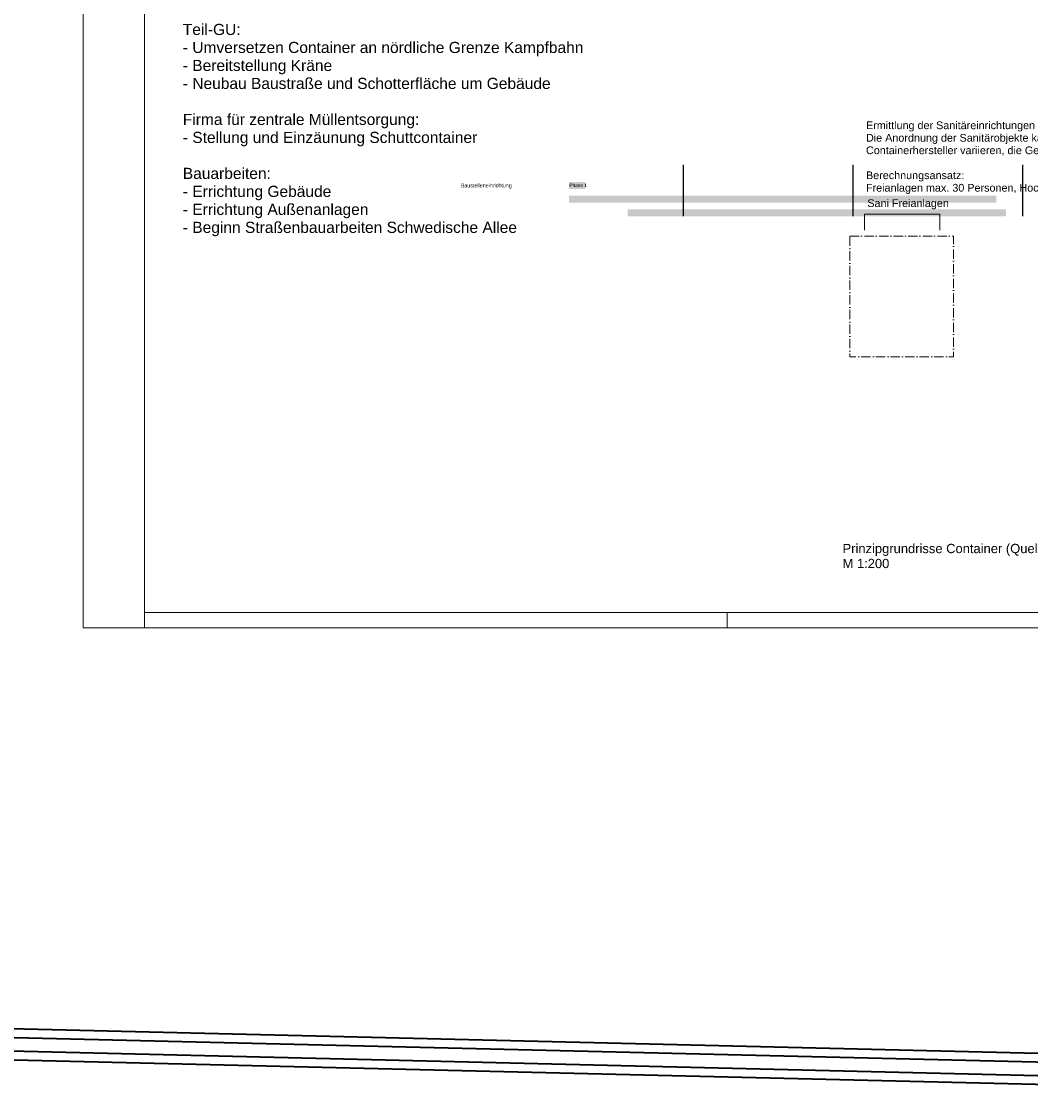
# Model space of a CAD drawing. Header units: metres. Extents: x -5203299 to 2078834, y 245743 to 5816291.
# Tile 9 of 256: x 366248 to 366413, y 5813836 to 5814011. Entities that reach past the tile are written whole.
import ezdxf

# ---------------------------------------------------------------- set-up
doc = ezdxf.new("R2010")
doc.units = ezdxf.units.M
doc.header["$LTSCALE"] = 0.5
doc.linetypes.add('ISO-02 Strichlinie', pattern=[3.81, 3.048, -0.762])
doc.linetypes.add('ISO-10 Strichpunktlinie', pattern=[4.699, 3.048, -0.762, 0.127, -0.762])
for name, color, linetype, lineweight in [('30 -39 Baustelle- Fläche', 7, 'Continuous', 15), ('70 -74 Zeichnungsblatt- 4 Plankopf Linie', 7, 'Continuous', 13), ('Keine', 7, 'Continuous', 9)]:
    doc.layers.add(name, color=color, linetype=linetype, lineweight=lineweight)
doc.layers.add('99.04_Gleisplanung VP 02_23-EB-1236L-A-FAHRKANTE', color=150, linetype='Continuous', lineweight=35, true_color=0x007fff)
doc.layers.add('99.04_Gleisplanung VP 02_23-EB-1236R-A-FAHRKANTE', color=150, linetype='Continuous', lineweight=35, true_color=0x007fff)
doc.styles.add('Arial', font='arial.ttf')
doc.styles.add('Arial (bold)', font='arialbd.ttf')
doc.styles.add('URWGroteskWidExtLig (bold)', font='txt')

# ---------------------------------------------------------------- blocks, each defined once
blk = doc.blocks.new('_BE Phase 4 (3D)')
at = {"layer": '30 -39 Baustelle- Fläche', "color": 7, "linetype": 'Continuous', "lineweight": 25}
for p, q in [((-236.52, -217.72), (-236.52, -226.11)), ((-208.88, -217.72), (-208.88, -226.11)), ((-181.24, -217.72), (-181.24, -226.11))]:
    blk.add_line(p, q, dxfattribs=at)
at = {"layer": '30 -39 Baustelle- Fläche', "color": 173, "linetype": 'Continuous', "transparency": 33554534}
blk.add_solid([(-255.15, -221.67), (-252.47, -221.67), (-255.15, -220.54), (-252.47, -220.54)], dxfattribs=at)
at = {"layer": '30 -39 Baustelle- Fläche', "color": 143, "linetype": 'Continuous', "transparency": 33554534}
blk.add_solid([(-255.15, -223.88), (-185.48, -223.88), (-255.15, -222.75), (-185.48, -222.75)], dxfattribs=at)
at = {"layer": '30 -39 Baustelle- Fläche', "color": 72, "linetype": 'Continuous', "transparency": 33554534}
blk.add_solid([(-245.56, -226.11), (-183.9, -226.11), (-245.56, -224.98), (-183.9, -224.98)], dxfattribs=at)
at = {"layer": '30 -39 Baustelle- Fläche', "color": 7, "insert": (-255.08, -220.78), "char_height": 0.566, "attachment_point": 1, "line_spacing_factor": 0.971078, "style": 'URWGroteskWidExtLig (bold)'}
blk.add_mtext('Phase 1', dxfattribs=at)
at = {"color": 255, "linetype": 'Continuous', "lineweight": 9}
blk.add_wipeout([(-272.77, -221.67), (-263.5, -221.67), (-263.5, -220.62), (-272.77, -220.62)], dxfattribs=at).dxf.layer = '30 -39 Baustelle- Fläche'
at = {"layer": '30 -39 Baustelle- Fläche', "color": 7, "insert": (-272.77, -220.79), "char_height": 0.6293, "attachment_point": 1, "line_spacing_factor": 0.970891, "style": 'URWGroteskWidExtLig (bold)'}
blk.add_mtext('Baustelleneinrichtung', dxfattribs=at)
blk = doc.blocks.new('Plankopf')
at = {"layer": '70 -74 Zeichnungsblatt- 4 Plankopf Linie', "color": 7, "linetype": 'ISO-02 Strichlinie', "lineweight": 5, "transparency": 33554687}
for p, q in [((-0.5745, -0.4205), (-0.5745, -0.4155)), ((-0.3845, -0.4205), (-0.3845, -0.4155))]:
    blk.add_line(p, q, dxfattribs=at)
at = {"layer": '70 -74 Zeichnungsblatt- 4 Plankopf Linie', "transparency": 33554687, "flags": 128}
for points in [[(-0.5945, 0.4205), (0.5945, 0.4205), (0.5945, -0.4205), (-0.5945, -0.4205)], [(-0.5745, -0.4155), (-0.5745, 0.4155), (0.5895, 0.4155), (0.5895, -0.4155)]]:
    blk.add_lwpolyline(points, close=True, dxfattribs=at)
at = {"layer": '70 -74 Zeichnungsblatt- 4 Plankopf Linie', "color": 0, "flags": 1}
for tag in ['Approval', 'Approval', 'Approval', 'Approval', 'Approval', 'AR_Genehmigt_-_Datum', 'Auto_Generate_Page_Number', 'Auto_Total_Num_Sheets', 'Auftraggeber', 'Auftraggeber_Zusatz_-1-', 'Auftraggeber_Zusatz_-2-', 'Architekt', 'Architekt_Zusatz_-1-', 'Architekt_Zusatz_-2-', 'Approval', 'Current_Plot_Date', 'Scale', 'Sheet_Number', 'Sheet_Title', 'Teil', 'Gewerk', 'Total_Num_Sheets', 'Tragwerksplanung', 'Tragwerksplanung_Zusatz_-1-', 'Tragwerksplanung_Zusatz_-2-', 'Geschäftszeichen', 'Zone', 'Zone', 'Zone', 'Zone', 'Zone', 'Status', 'TGA', 'TGA_Zusatz_-1-', 'TGA_Zusatz_-2-', 'Zone', 'Number', 'Publish_Date', 'Number', 'Publish_Date', 'Number', 'Publish_Date', 'Number', 'Publish_Date', 'Number', 'Publish_Date', 'Planungsgrundlagen', 'Plot_Date_Format', 'BH_Genehmigt_-_Datum', 'Papiermaße', 'Ebene', 'Page_Number', 'Plannummer_Fachplaner', 'File_Name', 'File_Name_Include_Path', 'Projektname_Zusatz', 'Project_Address', 'Landschaftsarchitekt', 'Landschaftsarchitekten_Zusatz-1-', 'Landschaftsarchitekten_Zusatz_-2-', 'Höhe_üNHN', 'Leistungsphase', 'Number', 'Publish_Date', 'Recipients', 'Recipients', 'Recipients', 'Recipients', 'Recipients', 'Project_Date', 'Project_ID', 'Project_Name', 'Recipients', 'Date', 'Note', 'Date', 'Note', 'Date', 'Note', 'Date', 'Note', 'Date', 'Note', 'Format', 'Date', 'Date', 'Note']:
    blk.add_attdef(tag, (-0.5945, -0.4205), '', height=0.00018, dxfattribs=at)
blk = doc.blocks.new('_23-07-06_Massenplan_TB_Weiterführende Schule-2 (3D)')
at = {"layer": '99.04_Gleisplanung VP 02_23-EB-1236L-A-FAHRKANTE', "flags": 128}
for points in [[(562.05, 14.66), (-195.68, 14.71, -0.005965), (-243.37, 15.28), (-544.42, 22.49)], [(562.05, 13.23), (-195.68, 13.28), (-195.68, 13.28, -0.005965), (-243.4, 13.85), (-243.4, 13.85), (-243.4, 13.85), (-544.46, 21.05, -0.000153)]]:
    blk.add_lwpolyline(points, format="xyb", dxfattribs=at)
at = {"layer": '99.04_Gleisplanung VP 02_23-EB-1236R-A-FAHRKANTE', "flags": 128}
for points in [[(563.02, 18.31), (-195.63, 18.36), (-195.63, 18.36, -0.005965), (-243.33, 18.93), (-544.41, 26.14)], [(563.02, 16.88), (-195.63, 16.93, -0.005965), (-243.36, 17.5), (-544.44, 24.7)]]:
    blk.add_lwpolyline(points, format="xyb", dxfattribs=at)
blk = doc.blocks.new('_BE Phase 5 (3D)')
at = {"layer": '30 -39 Baustelle- Fläche', "color": 7, "insert": (-428, 228.94), "char_height": 1.8124, "attachment_point": 1, "line_spacing_factor": 0.970891, "style": 'Arial (bold)'}
blk.add_mtext('Phase 4 BE{\\fArial|b0|i0|c0|p0;\\P\\PAG:\\P- Herstellung Überfahrung/Rückbau Regengärten neue Zufahrt Isländische Allee\\P\\PBE:\\P- Rückbau Schotterfläche auf Kampfbahn\\P- Rückbau Baustraße inkl. Zufahrt Isländische Allee\\P- neue Zufahrt Isländische Allee\\P- Umversetzen Trinkwassertrennstation\\P- Einbringung Bauwasserunterverteilungen unter/über Baustraße\\P- Umversetzen Container an nördliche Grenze Kampfbahn\\P- Versetzen Bauzaun nördlich des Gebäudes als Sicherung Fassade 1,5m Abstand zu Gebäude\\P\\PTeil-GU:\\P- Umversetzen Container an nördliche Grenze Kampfbahn\\P- Bereitstellung Kräne\\P- Neubau Baustraße und Schotterfläche um Gebäude\\P\\PFirma für zentrale Müllentsorgung:\\P- Stellung und Einzäunung Schuttcontainer\\P\\PBauarbeiten:\\P- Errichtung Gebäude \\P- Errichtung Außenanlagen \\P- Beginn Straßenbauarbeiten Schwedische Allee\\P }', dxfattribs=at)
blk = doc.blocks.new('_BE Phase 6 (3D)')
at = {"layer": '30 -39 Baustelle- Fläche', "color": 7, "linetype": 'Continuous', "lineweight": 9, "flags": 128}
blk.add_lwpolyline([(-396.783, -171.957), (-396.783, -170.913), (-391.883, -170.913), (-391.883, -171.957)], dxfattribs=at)
at = {"layer": '30 -39 Baustelle- Fläche', "color": 7, "char_height": 0.50344, "attachment_point": 7, "line_spacing_factor": 0.970891, "style": 'Arial'}
for s, insert in [('Ermittlung der Sanitäreinrichtungen nach ASR. \\PDie Anordnung der Sanitärobjekte kann je nach \\PContainerhersteller variieren, die Gesamtobjektanzahl ist verbindlich.\\P\\PBerechnungsansatz: \\PFreianlagen max. 30 Personen, Hochbau max. 80 Personen\\P', (-396.693, -169.597)), ('Sani Freianlagen', (-396.606, -170.6))]:
    blk.add_mtext(s, dxfattribs=dict(at, insert=insert))

msp = doc.modelspace()

# ---------------------------------------------------------------- block references
at = {"layer": 'Keine', "color": 1}
msp.add_blockref('_BE Phase 4 (3D)', (366592.8, 5814205.71), dxfattribs=at)

# ---------------------------------------------------------------- next in the draw order: block references
at = {"layer": '70 -74 Zeichnungsblatt- 4 Plankopf Linie', "xscale": 500, "yscale": 500, "zscale": 500}
msp.add_blockref('Plankopf', (366555.71, 5814122.76), dxfattribs=at)

# ---------------------------------------------------------------- next in the draw order: block references
at = {"layer": 'Keine', "color": 1}
for name in ['_23-07-06_Massenplan_TB_Weiterführende Schule-2 (3D)', '_BE Phase 5 (3D)']:
    msp.add_blockref(name, (366702.72, 5813823.08), dxfattribs=at)

# ---------------------------------------------------------------- next in the draw order: texts
at = {"layer": 'Keine', "color": 7, "insert": (366382.25, 5813922.2), "char_height": 1.5103, "attachment_point": 7, "line_spacing_factor": 0.970891, "style": 'Arial'}
msp.add_mtext('Prinzipgrundrisse Container (Quelle: Kleusberg)\\PM 1:200', dxfattribs=at)

# ---------------------------------------------------------------- next in the draw order: block references
at = {"layer": 'Keine', "color": 1, "xscale": 2.5, "yscale": 2.5, "zscale": 2.5}
msp.add_blockref('_BE Phase 6 (3D)', (367377.8, 5814407.22), dxfattribs=at)

# ---------------------------------------------------------------- next in the draw order: linework, layer by layer
at = {"layer": '30 -39 Baustelle- Fläche', "color": 40, "linetype": 'ISO-10 Strichpunktlinie', "lineweight": 18, "true_color": 0xffc000, "flags": 128}
msp.add_lwpolyline([(366383.42, 5813976.36), (366400.31, 5813976.36), (366400.31, 5813956.66), (366383.42, 5813956.66)], close=True, dxfattribs=at)

doc.saveas('drawing.dxf')
